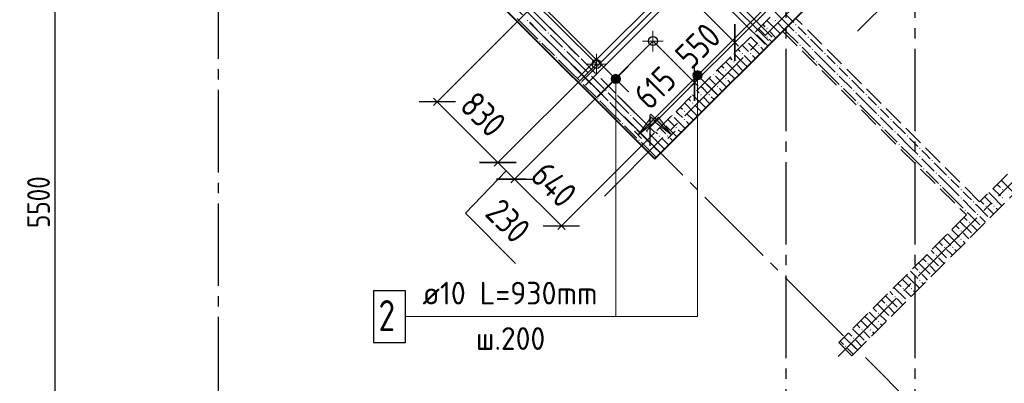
# Model space of a CAD drawing. Header units: millimetres. Extents: x 40580 to 1168286, y -220995 to 81020.
# Tile 146 of 194: x 458396 to 467934, y -118613 to -115087. Entities that reach past the tile are written whole.
import ezdxf

# ---------------------------------------------------------------- set-up
doc = ezdxf.new("R2010")
doc.units = ezdxf.units.MM
for name, pattern in [('______2', [270, 200, -70]), ('______5', [1100, 800, -100, 100, -100]), ('CENTER', [2, 1.25, -0.25, 0.25, -0.25])]:
    doc.linetypes.add(name, pattern=pattern)
for name, color, linetype, lineweight in [('Standard', 7, 'Continuous', 25), ('Обрамление проемов стержнями', 7, 'Continuous', 25), ('ОСИ', 7, 'CENTER', 15), ('Основная', 7, 'Continuous', 40), ('Позиционная метка линия выноска', 7, 'Continuous', 13), ('Позиционная метка номер позиции', 7, 'Continuous', 13), ('Примечания', 7, 'Continuous', 13), ('Размерная линия_ общее', 7, 'Continuous', 25)]:
    doc.layers.add(name, color=color, linetype=linetype, lineweight=lineweight)
doc.layers.add('ЖБ Стена верхний уровень', color=7, linetype='______2', true_color=0x656565)
doc.layers.add('Тонкие', color=7, linetype='Continuous')
doc.styles.add('GOST 2.304-81', font='txt')
doc.styles.add('ISOCPEUR', font='isocpeur.ttf')
doc.dimstyles.new('СПДС', dxfattribs={"dimscale": 125, "dimtxt": 250, "dimasz": 250, "dimexe": 50, "dimexo": 10, "dimgap": 100, "dimtad": 1, "dimdec": 0, "dimtxsty": 'GOST 2.304-81', "dimblk": 'OBLIQUE', "dimcen": 250, "dimdle": 50, "dimadec": 0, "dimazin": 2, "dimtfac": 0.75, "dimtdec": 0, "dimtmove": 1, "dimatfit": 3, "dimfxl": 1, "dimtfill": 1, "dimtolj": 1, "dimarcsym": 1})

# ---------------------------------------------------------------- blocks, each defined once
blk = doc.blocks.new('_OBLIQUE')
at = {"color": 0, "linetype": 'ByBlock'}
blk.add_line((-0.5, -0.5), (0.5, 0.5), dxfattribs=at)
blk = doc.blocks.new('*D17464')
at = {"layer": 'Defpoints', "color": 0}
for p in [(464919.6, -114905.3), (464530.7, -115294.2)]:
    blk.add_point(p, dxfattribs=at)
at = {"layer": 'Тонкие', "color": 0, "lineweight": -2}
for p, q in [((464926.7, -114912.4), (465358.7, -115344.4)), ((464537.8, -115301.3), (464969.7, -115733.3)), ((464899, -115733.3), (465358.7, -115273.7))]:
    blk.add_line(p, q, dxfattribs=at)
at = {"layer": 'Тонкие', "color": 0, "lineweight": -2, "xscale": 250, "yscale": 250, "zscale": 250}
for p, rotation in [((465323.3, -115309), 44.99999999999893), ((464934.4, -115697.9), 224.9999999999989)]:
    blk.add_blockref('_OBLIQUE', p, dxfattribs=dict(at, rotation=rotation))
at = {"layer": 'Тонкие', "color": 0, "insert": (464966.1, -115340.7), "char_height": 250, "attachment_point": 5, "rotation": 45, "style": 'GOST 2.304-81', "bg_fill": 3, "box_fill_scale": 1.1, "bg_fill_color": 256, "bg_fill_true_color": 13158600, "bg_fill_transparency": 0}
blk.add_mtext('\\A1;550', dxfattribs=at)
at = {"layer": 'Defpoints', "color": 0}
blk.add_point((465323.3, -115309), dxfattribs=at)
blk = doc.blocks.new('*D17465')
at = {"layer": 'Defpoints', "color": 0}
for p in [(466166.1, -114037.6), (466380.4, -114251.9), (464919.6, -114905.3)]:
    blk.add_point(p, dxfattribs=at)
at = {"layer": 'Тонкие', "color": 0, "lineweight": -2}
for p, q in [((466173.2, -114044.7), (466415.8, -114287.2)), ((465287.9, -115344.4), (466415.8, -114216.5)), ((464926.7, -114912.4), (465358.7, -115344.4))]:
    blk.add_line(p, q, dxfattribs=at)
at = {"layer": 'Тонкие', "color": 0, "lineweight": -2, "xscale": 250, "yscale": 250, "zscale": 250}
for p, rotation in [((466380.4, -114251.9), 44.99999999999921), ((465323.3, -115309), 224.9999999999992)]:
    blk.add_blockref('_OBLIQUE', p, dxfattribs=dict(at, rotation=rotation))
at = {"layer": 'Тонкие', "color": 0, "insert": (465687.6, -114616.2), "char_height": 250, "attachment_point": 5, "rotation": 45, "style": 'GOST 2.304-81', "bg_fill": 3, "box_fill_scale": 1.1, "bg_fill_color": 256, "bg_fill_true_color": 13158600, "bg_fill_transparency": 0}
blk.add_mtext('\\A1;1495', dxfattribs=at)
blk = doc.blocks.new('*D17466')
at = {"layer": 'Defpoints', "color": 0}
for p in [(464530.7, -115294.2), (464934.4, -115697.9)]:
    blk.add_point(p, dxfattribs=at)
at = {"layer": 'Тонкие', "color": 0, "lineweight": -2}
for p, q in [((464537.8, -115301.3), (464969.7, -115733.3)), ((464464.2, -116168.1), (464969.7, -115662.6)), ((464188, -115821.2), (464534.9, -116168.1))]:
    blk.add_line(p, q, dxfattribs=at)
at = {"layer": 'Тонкие', "color": 0, "lineweight": -2, "xscale": 250, "yscale": 250, "zscale": 250}
for p, rotation in [((464934.4, -115697.9), 44.99999999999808), ((464499.5, -116132.8), 224.9999999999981)]:
    blk.add_blockref('_OBLIQUE', p, dxfattribs=dict(at, rotation=rotation))
at = {"layer": 'Тонкие', "color": 0, "insert": (464549.1, -115747.5), "char_height": 250, "attachment_point": 5, "rotation": 45, "style": 'GOST 2.304-81', "bg_fill": 3, "box_fill_scale": 1.1, "bg_fill_color": 256, "bg_fill_true_color": 13158600, "bg_fill_transparency": 0}
blk.add_mtext('\\A1;615', dxfattribs=at)
at = {"layer": 'Defpoints', "color": 0}
blk.add_point((464180.9, -115814.2), dxfattribs=at)
blk = doc.blocks.new('*D17467')
at = {"layer": 'Defpoints', "color": 0}
for p in [(463704.5, -113442.7), (464880.7, -114618.9), (463982.7, -115517)]:
    blk.add_point(p, dxfattribs=at)
at = {"layer": 'Тонкие', "color": 0, "lineweight": -2}
for p, q in [((462771.1, -114376.1), (463739.8, -113407.3)), ((464873.6, -114611.8), (463669.1, -113407.3)), ((463975.7, -115510), (462771.1, -114305.4))]:
    blk.add_line(p, q, dxfattribs=at)
at = {"layer": 'Тонкие', "color": 0, "lineweight": -2, "xscale": 250, "yscale": 250, "zscale": 250}
for p, rotation in [((463704.5, -113442.7), 45.00000000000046), ((462806.4, -114340.7), 225.0000000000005)]:
    blk.add_blockref('_OBLIQUE', p, dxfattribs=dict(at, rotation=rotation))
at = {"layer": 'Тонкие', "color": 0, "insert": (463114.3, -113701), "char_height": 250, "attachment_point": 5, "rotation": 45, "style": 'GOST 2.304-81', "bg_fill": 3, "box_fill_scale": 1.1, "bg_fill_color": 256, "bg_fill_true_color": 13158600, "bg_fill_transparency": 0}
blk.add_mtext('\\A1;1270', dxfattribs=at)
blk = doc.blocks.new('*D17469')
at = {"layer": 'Defpoints', "color": 0}
for p in [(462756.9, -114390.2), (463822.4, -115455.7), (463982.7, -115517)]:
    blk.add_point(p, dxfattribs=at)
at = {"layer": 'Тонкие', "color": 0, "lineweight": -2}
for p, q in [((462841.8, -114305.4), (462721.6, -114425.6)), ((463815.3, -115448.6), (462721.6, -114354.9)), ((463975.7, -115510), (462771.1, -114305.4)), ((462756.9, -114390.2), (462160.1, -114987.1))]:
    blk.add_line(p, q, dxfattribs=at)
at = {"layer": 'Тонкие', "color": 0, "lineweight": -2, "xscale": 250, "yscale": 250, "zscale": 250}
for p, rotation in [((462806.4, -114340.7), 225.0000000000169), ((462756.9, -114390.2), 45.00000000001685)]:
    blk.add_blockref('_OBLIQUE', p, dxfattribs=dict(at, rotation=rotation))
at = {"layer": 'Тонкие', "color": 0, "insert": (462177.8, -114651.2), "char_height": 250, "attachment_point": 5, "rotation": 45, "style": 'GOST 2.304-81', "bg_fill": 3, "box_fill_scale": 1.1, "bg_fill_color": 256, "bg_fill_true_color": 13158600, "bg_fill_transparency": 0}
blk.add_mtext('\\A1;70', dxfattribs=at)
blk = doc.blocks.new('*D17470')
at = {"layer": 'Defpoints', "color": 0}
for p in [(464530.7, -115294.2), (464548.4, -116181.7), (463643.3, -117086.7)]:
    blk.add_point(p, dxfattribs=at)
at = {"layer": 'Тонкие', "color": 0, "lineweight": -2}
for p, q in [((464523.6, -115301.3), (463155.4, -116669.5)), ((464541.3, -116188.7), (463608, -117122.1)), ((463155.4, -116598.8), (463678.7, -117122.1))]:
    blk.add_line(p, q, dxfattribs=at)
at = {"layer": 'Тонкие', "color": 0, "lineweight": -2, "xscale": 250, "yscale": 250, "zscale": 250}
for p, rotation in [((463190.8, -116634.2), 135.0000000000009), ((463643.3, -117086.7), 315.0000000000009)]:
    blk.add_blockref('_OBLIQUE', p, dxfattribs=dict(at, rotation=rotation))
at = {"layer": 'Тонкие', "color": 0, "insert": (463570.7, -116685.6), "char_height": 250, "attachment_point": 5, "rotation": 315, "style": 'GOST 2.304-81', "bg_fill": 3, "box_fill_scale": 1.1, "bg_fill_color": 256, "bg_fill_true_color": 13158600, "bg_fill_transparency": 0}
blk.add_mtext('\\A1;640', dxfattribs=at)
blk = doc.blocks.new('*D17471')
at = {"layer": 'Defpoints', "color": 0}
for p in [(464530.7, -115294.2), (463982.7, -115517), (463190.8, -116634.2)]:
    blk.add_point(p, dxfattribs=at)
at = {"layer": 'Тонкие', "color": 0, "lineweight": -2}
for p, q in [((464523.6, -115301.3), (463155.4, -116669.5)), ((463975.7, -115524.1), (462992.9, -116506.9)), ((462992.9, -116436.2), (463226.2, -116669.5)), ((462714.5, -116964.2), (463109.5, -116552.9)), ((463200.7, -117450.4), (462714.5, -116964.2))]:
    blk.add_line(p, q, dxfattribs=at)
at = {"layer": 'Тонкие', "color": 0, "lineweight": -2, "xscale": 250, "yscale": 250, "zscale": 250}
for p, rotation in [((463028.2, -116471.6), 135.0000000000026), ((463190.8, -116634.2), 315.0000000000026)]:
    blk.add_blockref('_OBLIQUE', p, dxfattribs=dict(at, rotation=rotation))
at = {"layer": 'Тонкие', "color": 0, "insert": (463127.2, -117037.7), "char_height": 250, "attachment_point": 5, "rotation": 315, "style": 'GOST 2.304-81', "bg_fill": 3, "box_fill_scale": 1.1, "bg_fill_color": 256, "bg_fill_true_color": 13158600, "bg_fill_transparency": 0}
blk.add_mtext('\\A1;230', dxfattribs=at)
blk = doc.blocks.new('*D17472')
at = {"layer": 'Defpoints', "color": 0}
for p in [(463346.3, -114979.6), (463982.7, -115517), (463028.2, -116471.6)]:
    blk.add_point(p, dxfattribs=at)
at = {"layer": 'Тонкие', "color": 0, "lineweight": -2}
for p, q in [((463339.2, -114986.7), (462405.9, -115920)), ((463975.7, -115524.1), (462992.9, -116506.9)), ((462405.9, -115849.3), (463063.6, -116506.9))]:
    blk.add_line(p, q, dxfattribs=at)
at = {"layer": 'Тонкие', "color": 0, "lineweight": -2, "xscale": 250, "yscale": 250, "zscale": 250}
for p, rotation in [((462441.3, -115884.6), 135.0000000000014), ((463028.2, -116471.6), 315.0000000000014)]:
    blk.add_blockref('_OBLIQUE', p, dxfattribs=dict(at, rotation=rotation))
at = {"layer": 'Тонкие', "color": 0, "insert": (462886.9, -116004.7), "char_height": 250, "attachment_point": 5, "rotation": 315, "style": 'GOST 2.304-81', "bg_fill": 3, "box_fill_scale": 1.1, "bg_fill_color": 256, "bg_fill_true_color": 13158600, "bg_fill_transparency": 0}
blk.add_mtext('\\A1;830', dxfattribs=at)
blk = doc.blocks.new('*D17473')
at = {"layer": 'Defpoints', "color": 0}
for p in [(466270.2, -113512.3), (466272.2, -113889.1), (466529.2, -114146.1)]:
    blk.add_point(p, dxfattribs=at)
at = {"layer": 'Тонкие', "color": 0, "lineweight": -2}
for p, q in [((466277.3, -113519.4), (466751.9, -113994)), ((466279.2, -113896.1), (466564.5, -114181.4)), ((466751.9, -113923.3), (466493.8, -114181.4)), ((467007.1, -114705.3), (466622.9, -114052.4)), ((466513.7, -115198.8), (467007.1, -114705.3))]:
    blk.add_line(p, q, dxfattribs=at)
at = {"layer": 'Тонкие', "color": 0, "lineweight": -2, "xscale": 250, "yscale": 250, "zscale": 250}
for p, rotation in [((466716.6, -113958.7), 45.00000000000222), ((466529.2, -114146.1), 225.0000000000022)]:
    blk.add_blockref('_OBLIQUE', p, dxfattribs=dict(at, rotation=rotation))
at = {"layer": 'Тонкие', "color": 0, "insert": (466590.8, -114782.4), "char_height": 250, "attachment_point": 5, "rotation": 45, "style": 'GOST 2.304-81', "bg_fill": 3, "box_fill_scale": 1.1, "bg_fill_color": 256, "bg_fill_true_color": 13158600, "bg_fill_transparency": 0}
blk.add_mtext('\\A1;265', dxfattribs=at)

msp = doc.modelspace()

# ---------------------------------------------------------------- hatches: boundary and pattern name
at = {"layer": 'ЖБ Стена верхний уровень', "linetype": 'Continuous', "lineweight": -3, "transparency": 33554687}
for points in [[(463309.3, -115095.3), (463315.8, -115088.8), (463322.3, -115095.3), (463315.8, -115101.8)], [(465709.3, -115095.3), (465715.8, -115088.8), (465722.3, -115095.3), (465715.8, -115101.8)], [(463509.3, -115215.3), (463515.8, -115208.8), (463522.3, -115215.3), (463515.8, -115221.8)], [(465518.5, -115211.6), (465522.3, -115215.3), (465515.8, -115221.8), (465512, -115218.1)], [(465629.3, -115175.3), (465635.8, -115168.8), (465642.3, -115175.3), (465635.8, -115181.8)], [(465909.3, -115135.3), (465915.8, -115128.8), (465922.3, -115135.3), (465915.8, -115141.8)], [(465909.3, -115215.3), (465915.8, -115208.8), (465922.3, -115215.3), (465915.8, -115221.8)], [(463429.3, -115295.3), (463435.8, -115288.8), (463442.3, -115295.3), (463435.8, -115301.8)], [(465438.5, -115291.6), (465442.3, -115295.3), (465435.8, -115301.8), (465432, -115298.1)], [(465629.3, -115255.3), (465635.8, -115248.8), (465642.3, -115255.3), (465635.8, -115261.8)], [(466029.3, -115255.3), (466035.8, -115248.8), (466042.3, -115255.3), (466035.8, -115261.8)], [(463549.3, -115335.3), (463555.8, -115328.8), (463562.3, -115335.3), (463555.8, -115341.8)], [(463669.3, -115375.3), (463675.8, -115368.8), (463682.3, -115375.3), (463675.8, -115381.8)], [(465389.3, -115415.3), (465395.8, -115408.8), (465402.3, -115415.3), (465395.8, -115421.8)], [(465469.3, -115415.3), (465475.8, -115408.8), (465482.3, -115415.3), (465475.8, -115421.8)], [(465549.3, -115335.3), (465555.8, -115328.8), (465562.3, -115335.3), (465555.8, -115341.8)], [(465949.3, -115335.3), (465955.8, -115328.8), (465962.3, -115335.3), (465955.8, -115341.8)], [(466069.3, -115375.3), (466075.8, -115368.8), (466082.3, -115375.3), (466075.8, -115381.8)], [(466189.3, -115415.3), (466195.8, -115408.8), (466202.3, -115415.3), (466195.8, -115421.8)], [(463589.3, -115455.3), (463595.8, -115448.8), (463602.3, -115455.3), (463595.8, -115461.8)], [(463709.3, -115495.3), (463715.8, -115488.8), (463722.3, -115495.3), (463715.8, -115501.8)], [(465309.3, -115495.3), (465315.8, -115488.8), (465322.3, -115495.3), (465315.8, -115501.8)], [(466109.3, -115495.3), (466115.8, -115488.8), (466122.3, -115495.3), (466115.8, -115501.8)], [(465229.3, -115575.3), (465235.8, -115568.8), (465242.3, -115575.3), (465235.8, -115581.8)], [(466309.3, -115535.3), (466315.8, -115528.8), (466322.3, -115535.3), (466315.8, -115541.8)], [(463829.3, -115695.3), (463835.8, -115688.8), (463842.3, -115695.3), (463835.8, -115701.8)], [(463909.3, -115615.3), (463915.8, -115608.8), (463922.3, -115615.3), (463915.8, -115621.8)], [(465038.5, -115691.6), (465042.3, -115695.3), (465035.8, -115701.8), (465032, -115698.1)], [(465118.5, -115611.6), (465122.3, -115615.3), (465115.8, -115621.8), (465112, -115618.1)], [(465229.3, -115655.3), (465235.8, -115648.8), (465242.3, -115655.3), (465235.8, -115661.8)], [(466309.3, -115615.3), (466315.8, -115608.8), (466322.3, -115615.3), (466315.8, -115621.8)], [(466429.3, -115655.3), (466435.8, -115648.8), (466442.3, -115655.3), (466435.8, -115661.8)], [(463949.3, -115735.3), (463955.8, -115728.8), (463962.3, -115735.3), (463955.8, -115741.8)], [(464069.3, -115775.3), (464075.8, -115768.8), (464082.3, -115775.3), (464075.8, -115781.8)], [(465149.3, -115735.3), (465155.8, -115728.8), (465162.3, -115735.3), (465155.8, -115741.8)], [(466349.3, -115735.3), (466355.8, -115728.8), (466362.3, -115735.3), (466355.8, -115741.8)], [(466469.3, -115775.3), (466475.8, -115768.8), (466482.3, -115775.3), (466475.8, -115781.8)], [(463989.3, -115855.3), (463995.8, -115848.8), (464002.3, -115855.3), (463995.8, -115861.8)], [(464989.3, -115815.3), (464995.8, -115808.8), (465002.3, -115815.3), (464995.8, -115821.8)], [(465069.3, -115815.3), (465075.8, -115808.8), (465082.3, -115815.3), (465075.8, -115821.8)], [(466589.3, -115815.3), (466595.8, -115808.8), (466602.3, -115815.3), (466595.8, -115821.8)], [(464109.3, -115895.3), (464115.8, -115888.8), (464122.3, -115895.3), (464115.8, -115901.8)], [(464829.3, -115975.3), (464835.8, -115968.8), (464842.3, -115975.3), (464835.8, -115981.8)], [(464909.3, -115895.3), (464915.8, -115888.8), (464922.3, -115895.3), (464915.8, -115901.8)], [(466509.3, -115895.3), (466515.8, -115888.8), (466522.3, -115895.3), (466515.8, -115901.8)], [(466709.3, -115935.3), (466715.8, -115928.8), (466722.3, -115935.3), (466715.8, -115941.8)], [(464309.3, -116015.3), (464315.8, -116008.8), (464322.3, -116015.3), (464315.8, -116021.8)], [(464718.5, -116011.6), (464722.3, -116015.3), (464715.8, -116021.8), (464712, -116018.1)], [(464829.3, -116055.3), (464835.8, -116048.8), (464842.3, -116055.3), (464835.8, -116061.8)], [(466709.3, -116015.3), (466715.8, -116008.8), (466722.3, -116015.3), (466715.8, -116021.8)], [(466829.3, -116055.3), (466835.8, -116048.8), (466842.3, -116055.3), (466835.8, -116061.8)], [(464229.3, -116095.3), (464235.8, -116088.8), (464242.3, -116095.3), (464235.8, -116101.8)], [(464349.3, -116135.3), (464355.8, -116128.8), (464362.3, -116135.3), (464355.8, -116141.8)], [(464469.3, -116175.3), (464475.8, -116168.8), (464482.3, -116175.3), (464475.8, -116181.8)], [(464638.5, -116091.6), (464642.3, -116095.3), (464635.8, -116101.8), (464632, -116098.1)], [(464749.3, -116135.3), (464755.8, -116128.8), (464762.3, -116135.3), (464755.8, -116141.8)], [(466749.3, -116135.3), (466755.8, -116128.8), (466762.3, -116135.3), (466755.8, -116141.8)], [(466869.3, -116175.3), (466875.8, -116168.8), (466882.3, -116175.3), (466875.8, -116181.8)], [(464389.3, -116255.3), (464395.8, -116248.8), (464402.3, -116255.3), (464395.8, -116261.8)], [(464589.3, -116215.3), (464595.8, -116208.8), (464602.3, -116215.3), (464595.8, -116221.8)], [(464669.3, -116215.3), (464675.8, -116208.8), (464682.3, -116215.3), (464675.8, -116221.8)], [(466989.3, -116215.3), (466995.8, -116208.8), (467002.3, -116215.3), (466995.8, -116221.8)], [(464509.3, -116295.3), (464515.8, -116288.8), (464522.3, -116295.3), (464515.8, -116301.8)], [(466909.3, -116295.3), (466915.8, -116288.8), (466922.3, -116295.3), (466915.8, -116301.8)], [(467109.3, -116335.3), (467115.8, -116328.8), (467122.3, -116335.3), (467115.8, -116341.8)], [(467109.3, -116415.3), (467115.8, -116408.8), (467122.3, -116415.3), (467115.8, -116421.8)], [(467229.3, -116455.3), (467235.8, -116448.8), (467242.3, -116455.3), (467235.8, -116461.8)], [(467149.3, -116535.3), (467155.8, -116528.8), (467162.3, -116535.3), (467155.8, -116541.8)], [(467269.3, -116575.3), (467275.8, -116568.8), (467282.3, -116575.3), (467275.8, -116581.8)], [(467389.3, -116615.3), (467395.8, -116608.8), (467402.3, -116615.3), (467395.8, -116621.8)], [(467309.3, -116695.3), (467315.8, -116688.8), (467322.3, -116695.3), (467315.8, -116701.8)], [(467509.3, -116735.3), (467515.8, -116728.8), (467522.3, -116735.3), (467515.8, -116741.8)], [(467909.3, -116735.3), (467915.8, -116728.8), (467922.3, -116735.3), (467915.8, -116741.8)], [(467509.3, -116815.3), (467515.8, -116808.8), (467522.3, -116815.3), (467515.8, -116821.8)], [(467909.3, -116815.3), (467915.8, -116808.8), (467922.3, -116815.3), (467915.8, -116821.8)], [(467549.3, -116935.3), (467555.8, -116928.8), (467562.3, -116935.3), (467555.8, -116941.8)], [(467629.3, -116855.3), (467635.8, -116848.8), (467642.3, -116855.3), (467635.8, -116861.8)], [(467749.3, -116895.3), (467755.8, -116888.8), (467762.3, -116895.3), (467755.8, -116901.8)], [(467829.3, -116895.3), (467835.8, -116888.8), (467842.3, -116895.3), (467835.8, -116901.8)], [(467669.3, -116975.3), (467675.8, -116968.8), (467682.3, -116975.3), (467675.8, -116981.8)], [(467589.3, -117055.3), (467595.8, -117048.8), (467602.3, -117055.3), (467595.8, -117061.8)], [(467509.3, -117135.3), (467515.8, -117128.8), (467522.3, -117135.3), (467515.8, -117141.8)], [(467509.3, -117215.3), (467515.8, -117208.8), (467522.3, -117215.3), (467515.8, -117221.8)], [(467349.3, -117295.3), (467355.8, -117288.8), (467362.3, -117295.3), (467355.8, -117301.8)], [(467429.3, -117295.3), (467435.8, -117288.8), (467442.3, -117295.3), (467435.8, -117301.8)], [(467269.3, -117375.3), (467275.8, -117368.8), (467282.3, -117375.3), (467275.8, -117381.8)], [(467189.3, -117455.3), (467195.8, -117448.8), (467202.3, -117455.3), (467195.8, -117461.8)], [(467109.3, -117535.3), (467115.8, -117528.8), (467122.3, -117535.3), (467115.8, -117541.8)], [(466949.3, -117695.3), (466955.8, -117688.8), (466962.3, -117695.3), (466955.8, -117701.8)], [(467029.3, -117695.3), (467035.8, -117688.8), (467042.3, -117695.3), (467035.8, -117701.8)], [(467109.3, -117615.3), (467115.8, -117608.8), (467122.3, -117615.3), (467115.8, -117621.8)], [(466869.3, -117775.3), (466875.8, -117768.8), (466882.3, -117775.3), (466875.8, -117781.8)], [(466789.3, -117855.3), (466795.8, -117848.8), (466802.3, -117855.3), (466795.8, -117861.8)], [(466709.3, -117935.3), (466715.8, -117928.8), (466722.3, -117935.3), (466715.8, -117941.8)], [(466709.3, -118015.3), (466715.8, -118008.8), (466722.3, -118015.3), (466715.8, -118021.8)], [(466469.3, -118175.3), (466475.8, -118168.8), (466482.3, -118175.3), (466475.8, -118181.8)], [(466549.3, -118095.3), (466555.8, -118088.8), (466562.3, -118095.3), (466555.8, -118101.8)], [(466629.3, -118095.3), (466635.8, -118088.8), (466642.3, -118095.3), (466635.8, -118101.8)], [(466389.3, -118255.3), (466395.8, -118248.8), (466402.3, -118255.3), (466395.8, -118261.8)]]:
    msp.add_hatch(color=7, dxfattribs=at).paths.add_polyline_path(points, flags=16)
at = {"layer": 'Позиционная метка линия выноска', "linetype": 'Continuous', "lineweight": 13, "transparency": 33554687}
for points in [[(464555.5, -116075.6), (464385.8, -116202.8), (464513, -116033.1)], [(464583.7, -116033.1), (464711, -116202.8), (464541.3, -116075.6)]]:
    msp.add_hatch(color=7, dxfattribs=at).paths.add_polyline_path(points, flags=16)
at = {"layer": 'Позиционная метка номер позиции', "linetype": 'Continuous', "lineweight": 13, "transparency": 33554687}
for points in [[(464984.5, -115587.9), (464939.5, -115587.9), (464923.4, -115604.1)], [(464984.5, -115587.9), (464923.4, -115604.1), (465000.7, -115604.1)], [(464939.5, -115587.9), (464984.5, -115587.9), (464962, -115581.6)], [(464208.8, -115639.4), (464131.4, -115639.4), (464125.1, -115661.9)], [(464208.8, -115639.4), (464125.1, -115661.9), (464215.1, -115661.9)], [(464215.1, -115661.9), (464125.1, -115661.9), (464131.4, -115684.4)], [(464192.6, -115623.2), (464147.6, -115623.2), (464131.4, -115639.4)], [(464192.6, -115623.2), (464131.4, -115639.4), (464208.8, -115639.4)], [(464215.1, -115661.9), (464131.4, -115684.4), (464208.8, -115684.4)], [(464208.8, -115684.4), (464131.4, -115684.4), (464147.6, -115700.6)], [(464147.6, -115623.2), (464192.6, -115623.2), (464170.1, -115616.9)], [(464208.8, -115684.4), (464147.6, -115700.6), (464192.6, -115700.6)], [(465000.7, -115604.1), (464923.4, -115604.1), (464917, -115626.6)], [(465000.7, -115604.1), (464917, -115626.6), (465007, -115626.6)], [(465007, -115626.6), (464917, -115626.6), (464923.4, -115649.1)], [(465007, -115626.6), (464923.4, -115649.1), (465000.7, -115649.1)], [(465000.7, -115649.1), (464923.4, -115649.1), (464939.5, -115665.3)], [(465000.7, -115649.1), (464939.5, -115665.3), (464984.5, -115665.3)], [(464984.5, -115665.3), (464939.5, -115665.3), (464962, -115671.6)], [(464192.6, -115700.6), (464147.6, -115700.6), (464170.1, -115706.9)]]:
    msp.add_hatch(color=7, dxfattribs=at).paths.add_polyline_path(points)

# ---------------------------------------------------------------- linework, layer by layer
at = {"color": 7, "linetype": 'Continuous', "lineweight": 25, "transparency": 33554687}
for p, q in [((463993.3, -115838.7), (464290.3, -115541.7)), ((465138.8, -115803.3), (464841.8, -115506.4))]:
    msp.add_line(p, q, dxfattribs=at)
msp.add_lwpolyline([(461822.3, -118216), (462132.3, -118216), (462132.3, -117716), (461822.3, -117716), (461822.3, -118216)], dxfattribs=at)
at = {"layer": 'Standard', "color": 7, "linetype": 'Continuous', "lineweight": -3, "transparency": 33554687}
msp.add_lwpolyline([(458738.8, -119598.4), (458738.8, -117169.8), (458738.8, -117169.8), (458738.8, -114098.4)], dxfattribs=at)
at = {"layer": 'ЖБ Стена верхний уровень', "color": 251, "linetype": '______2', "lineweight": -3, "true_color": 0x656565, "transparency": 33554687}
for p, q in [((472545.8, -112002.7), (467695, -116853.4)), ((466457.6, -118345.4), (472673, -112129.9)), ((466429.3, -114300.8), (464548.4, -116181.7)), ((463091.7, -114979.6), (463219, -115106.9)), ((464548.4, -116181.7), (463346.3, -114979.6)), ((463219, -115106.9), (464421.1, -116308.9)), ((467695, -116853.4), (465913.1, -115071.5)), ((464548.4, -116436.2), (465785.8, -115198.8)), ((465785.8, -115198.8), (467567.7, -116980.7)), ((464421.1, -116308.9), (464548.4, -116436.2)), ((467567.7, -116980.7), (466330.3, -118218.1)), ((466330.3, -118218.1), (466457.6, -118345.4))]:
    msp.add_line(p, q, dxfattribs=at)
at = {"layer": 'ЖБ Стена верхний уровень', "color": 9, "linetype": 'Continuous', "lineweight": -3, "true_color": 0xc7c7c7, "transparency": 33554687}
for p, q in [((463415.8, -115115.3), (463295.8, -114995.3)), ((465815.8, -115115.3), (465715.3, -115014.8)), ((463335.8, -115195.3), (463215.8, -115075.3)), ((463335.8, -115115.3), (463415.8, -115195.3)), ((463415.8, -115115.3), (463495.8, -115195.3)), ((465735.8, -115195.3), (465635.3, -115094.8)), ((465735.8, -115115.3), (465802.5, -115182.1)), ((465815.8, -115035.3), (465882.5, -115102.1)), ((465815.8, -115115.3), (465842.5, -115142.1)), ((465882.5, -115102.1), (465895.8, -115115.3)), ((463335.8, -115195.3), (463415.8, -115275.3)), ((463415.8, -115195.3), (463535.8, -115315.3)), ((465575.8, -115195.3), (465555.2, -115174.8)), ((465615.8, -115235.3), (465575.8, -115195.3)), ((465595.3, -115134.8), (465615.8, -115155.3)), ((465655.8, -115195.3), (465722.5, -115262.1)), ((465735.8, -115195.3), (465762.5, -115222.1)), ((465802.5, -115182.1), (465815.8, -115195.3)), ((465815.8, -115195.3), (465935.8, -115315.3)), ((465842.5, -115142.1), (465895.8, -115195.3)), ((465975.8, -115195.3), (465935.8, -115155.3)), ((466015.8, -115235.3), (465975.8, -115195.3)), ((463535.8, -115235.3), (463655.8, -115355.3)), ((465475.2, -115254.8), (465535.8, -115315.3)), ((465535.8, -115235.3), (465642.5, -115342.1)), ((465655.8, -115275.3), (465682.5, -115302.1)), ((465935.8, -115235.3), (466055.8, -115355.3)), ((466055.8, -115275.3), (466175.8, -115395.3)), ((463455.8, -115315.3), (463575.8, -115435.3)), ((463575.8, -115355.3), (463695.8, -115475.3)), ((463815.8, -115515.3), (463695.8, -115395.3)), ((465355.2, -115374.8), (465375.8, -115395.3)), ((465415.8, -115355.3), (465395.3, -115334.8)), ((465455.8, -115395.3), (465415.8, -115355.3)), ((465455.8, -115315.3), (465562.5, -115422.1)), ((465575.8, -115355.3), (465602.5, -115382.1)), ((465975.8, -115355.3), (466095.8, -115475.3)), ((466215.8, -115515.3), (466095.8, -115395.3)), ((463735.8, -115595.3), (463615.8, -115475.3)), ((465335.8, -115595.3), (465235.3, -115494.8)), ((465275.3, -115454.8), (465295.8, -115475.3)), ((465415.8, -115515.3), (465315.3, -115414.8)), ((465415.8, -115435.3), (465482.5, -115502.1)), ((465495.8, -115435.3), (465522.5, -115462.1)), ((466215.8, -115435.3), (466295.8, -115515.3)), ((463735.8, -115515.3), (463815.8, -115595.3)), ((463735.8, -115595.3), (463815.8, -115675.3)), ((463815.8, -115515.3), (463895.8, -115595.3)), ((463815.8, -115595.3), (463935.8, -115715.3)), ((465175.8, -115595.3), (465155.2, -115574.8)), ((465215.8, -115635.3), (465175.8, -115595.3)), ((465195.3, -115534.8), (465215.8, -115555.3)), ((465255.8, -115595.3), (465322.5, -115662.1)), ((465335.8, -115515.3), (465402.5, -115582.1)), ((465335.8, -115595.3), (465362.5, -115622.1)), ((465415.8, -115515.3), (465442.5, -115542.1)), ((466135.8, -115515.3), (466215.8, -115595.3)), ((466215.8, -115515.3), (466295.8, -115595.3)), ((466215.8, -115595.3), (466335.8, -115715.3)), ((466375.8, -115595.3), (466335.8, -115555.3)), ((466415.8, -115635.3), (466375.8, -115595.3)), ((463935.8, -115635.3), (464055.8, -115755.3)), ((465075.3, -115654.8), (465135.8, -115715.3)), ((465135.8, -115635.3), (465242.5, -115742.1)), ((465255.8, -115675.3), (465282.5, -115702.1)), ((466335.8, -115635.3), (466455.8, -115755.3)), ((466455.8, -115675.3), (466575.8, -115795.3)), ((463855.8, -115715.3), (463975.8, -115835.3)), ((463975.8, -115755.3), (464095.8, -115875.3)), ((464955.2, -115774.8), (464975.8, -115795.3)), ((465015.8, -115755.3), (464995.3, -115734.8)), ((465055.8, -115795.3), (465015.8, -115755.3)), ((465055.8, -115715.3), (465162.5, -115822.1)), ((465175.8, -115755.3), (465202.5, -115782.1)), ((466375.8, -115755.3), (466495.8, -115875.3)), ((464135.8, -115995.3), (464015.8, -115875.3)), ((464215.8, -115915.3), (464095.8, -115795.3)), ((464875.3, -115854.8), (464895.8, -115875.3)), ((465015.8, -115915.3), (464915.3, -115814.8)), ((465015.8, -115835.3), (465082.5, -115902.1)), ((465095.8, -115835.3), (465122.5, -115862.1)), ((466615.8, -115915.3), (466495.8, -115795.3)), ((466615.8, -115835.3), (466695.8, -115915.3)), ((464135.8, -115915.3), (464215.8, -115995.3)), ((464215.8, -115915.3), (464295.8, -115995.3)), ((464775.8, -115995.3), (464755.2, -115974.8)), ((464795.3, -115934.8), (464815.8, -115955.3)), ((464935.8, -115995.3), (464835.3, -115894.8)), ((464935.8, -115915.3), (465002.5, -115982.1)), ((465015.8, -115915.3), (465042.5, -115942.1)), ((466535.8, -115915.3), (466615.8, -115995.3)), ((466615.8, -115915.3), (466695.8, -115995.3)), ((466775.8, -115995.3), (466735.8, -115955.3)), ((464135.8, -115995.3), (464215.8, -116075.3)), ((464215.8, -115995.3), (464335.8, -116115.3)), ((464335.8, -116035.3), (464455.8, -116155.3)), ((464675.3, -116054.8), (464735.8, -116115.3)), ((464735.8, -116035.3), (464842.5, -116142.1)), ((464815.8, -116035.3), (464775.8, -115995.3)), ((464855.8, -115995.3), (464922.5, -116062.1)), ((464855.8, -116075.3), (464882.5, -116102.1)), ((464935.8, -115995.3), (464962.5, -116022.1)), ((466615.8, -115995.3), (466735.8, -116115.3)), ((466735.8, -116035.3), (466855.8, -116155.3)), ((466815.8, -116035.3), (466775.8, -115995.3)), ((466855.8, -116075.3), (466975.8, -116195.3)), ((464255.8, -116115.3), (464375.8, -116235.3)), ((464375.8, -116155.3), (464475.2, -116254.8)), ((464615.8, -116155.3), (464595.3, -116134.8)), ((464655.8, -116195.3), (464615.8, -116155.3)), ((464655.8, -116115.3), (464762.5, -116222.1)), ((464775.8, -116155.3), (464802.5, -116182.1)), ((466775.8, -116155.3), (466895.8, -116275.3)), ((464475.3, -116254.8), (464495.8, -116275.3)), ((464515.2, -116214.8), (464495.8, -116195.3)), ((464615.8, -116315.3), (464515.3, -116214.8)), ((464555.2, -116174.8), (464575.8, -116195.3)), ((464615.8, -116235.3), (464682.5, -116302.1)), ((464695.8, -116235.3), (464722.5, -116262.1)), ((467015.8, -116315.3), (466895.8, -116195.3)), ((467015.8, -116235.3), (467095.8, -116315.3)), ((464435.3, -116294.8), (464415.8, -116275.3)), ((464535.8, -116395.3), (464435.3, -116294.8)), ((464535.8, -116315.3), (464602.5, -116382.1)), ((464615.8, -116315.3), (464642.5, -116342.1)), ((466935.8, -116315.3), (467015.8, -116395.3)), ((467015.8, -116315.3), (467095.8, -116395.3)), ((467175.8, -116395.3), (467135.8, -116355.3)), ((464535.8, -116395.3), (464562.5, -116422.1)), ((467015.8, -116395.3), (467135.8, -116515.3)), ((467135.8, -116435.3), (467255.8, -116555.3)), ((467215.8, -116435.3), (467175.8, -116395.3)), ((467255.8, -116475.3), (467375.8, -116595.3)), ((467175.8, -116555.3), (467295.8, -116675.3)), ((467415.8, -116715.3), (467295.8, -116595.3)), ((467415.8, -116635.3), (467495.8, -116715.3)), ((467904.4, -116644), (468015.8, -116755.3)), ((467335.8, -116715.3), (467415.8, -116795.3)), ((467415.8, -116715.3), (467495.8, -116795.3)), ((467824.4, -116724), (467895.8, -116795.3)), ((467864.4, -116684), (467895.8, -116715.3)), ((467415.8, -116795.3), (467535.8, -116915.3)), ((467575.8, -116795.3), (467535.8, -116755.3)), ((467535.8, -116835.3), (467624.4, -116924)), ((467615.8, -116835.3), (467575.8, -116795.3)), ((467744.4, -116804), (467815.8, -116875.3)), ((467784.4, -116764), (467815.8, -116795.3)), ((467815.8, -116795.3), (467911.7, -116891.3)), ((467624.4, -116924), (467655.8, -116955.3)), ((467655.8, -116875.3), (467664.4, -116884)), ((467664.4, -116884), (467775.8, -116995.3)), ((467704.4, -116844), (467735.8, -116875.3)), ((467815.8, -116955.3), (467775.8, -116915.3)), ((467855.8, -116915.3), (467871.7, -116931.3)), ((467544.4, -117004), (467575.8, -117035.3)), ((467575.8, -116955.3), (467584.4, -116964)), ((467584.4, -116964), (467695.8, -117075.3)), ((467751.7, -117051.3), (467695.8, -116995.3)), ((467831.7, -116971.3), (467815.8, -116955.3)), ((467424.4, -117124), (467495.8, -117195.3)), ((467464.4, -117084), (467495.8, -117115.3)), ((467504.4, -117044), (467615.8, -117155.3)), ((467671.7, -117131.3), (467615.8, -117075.3)), ((467344.4, -117204), (467415.8, -117275.3)), ((467384.4, -117164), (467415.8, -117195.3)), ((467415.8, -117195.3), (467511.7, -117291.3)), ((467575.8, -117195.3), (467535.8, -117155.3)), ((467591.7, -117211.3), (467575.8, -117195.3)), ((467264.4, -117284), (467375.8, -117395.3)), ((467304.4, -117244), (467335.8, -117275.3)), ((467415.8, -117355.3), (467375.8, -117315.3)), ((467455.8, -117315.3), (467471.7, -117331.3)), ((467535.8, -117235.3), (467551.7, -117251.3)), ((467144.4, -117404), (467175.8, -117435.3)), ((467184.4, -117364), (467295.8, -117475.3)), ((467224.4, -117324), (467255.8, -117355.3)), ((467351.7, -117451.3), (467295.8, -117395.3)), ((467431.7, -117371.3), (467415.8, -117355.3)), ((467064.4, -117484), (467095.8, -117515.3)), ((467104.4, -117444), (467215.8, -117555.3)), ((467271.7, -117531.3), (467215.8, -117475.3)), ((466944.4, -117604), (467015.8, -117675.3)), ((466984.4, -117564), (467015.8, -117595.3)), ((467015.8, -117595.3), (467111.7, -117691.3)), ((467024.4, -117524), (467095.8, -117595.3)), ((467175.8, -117595.3), (467135.8, -117555.3)), ((467191.7, -117611.3), (467175.8, -117595.3)), ((466864.4, -117684), (466975.8, -117795.3)), ((466904.4, -117644), (466935.8, -117675.3)), ((467135.8, -117635.3), (467151.7, -117651.3)), ((466784.4, -117764), (466895.8, -117875.3)), ((466824.4, -117724), (466855.8, -117755.3)), ((467015.8, -117755.3), (466975.8, -117715.3)), ((467031.7, -117771.3), (467015.8, -117755.3)), ((467055.8, -117715.3), (467071.7, -117731.3)), ((466664.4, -117884), (466695.8, -117915.3)), ((466704.4, -117844), (466815.8, -117955.3)), ((466744.4, -117804), (466775.8, -117835.3)), ((466871.7, -117931.3), (466815.8, -117875.3)), ((466951.7, -117851.3), (466895.8, -117795.3)), ((466584.4, -117964), (466615.8, -117995.3)), ((466624.4, -117924), (466695.8, -117995.3)), ((466775.8, -117995.3), (466735.8, -117955.3)), ((466504.4, -118044), (466535.8, -118075.3)), ((466544.4, -118004), (466615.8, -118075.3)), ((466615.8, -117995.3), (466711.7, -118091.3)), ((466735.8, -118035.3), (466751.7, -118051.3)), ((466791.7, -118011.3), (466775.8, -117995.3)), ((466384.4, -118164), (466495.8, -118275.3)), ((466424.4, -118124), (466455.8, -118155.3)), ((466464.4, -118084), (466575.8, -118195.3)), ((466615.8, -118155.3), (466575.8, -118115.3)), ((466631.7, -118171.3), (466615.8, -118155.3)), ((466655.8, -118115.3), (466671.7, -118131.3)), ((466344.4, -118204), (466375.8, -118235.3)), ((466551.7, -118251.3), (466495.8, -118195.3)), ((466471.7, -118331.3), (466415.8, -118275.3))]:
    msp.add_line(p, q, dxfattribs=at)
at = {"layer": 'ОСИ', "color": 8, "linetype": '______5', "lineweight": -3, "transparency": 33554687}
for p, q in [((465818.8, -87868.4), (465818.8, -121308.4)), ((467068.8, -87868.4), (467068.8, -121308.4)), ((460318.8, -88268.4), (460318.8, -121308.4)), ((464060.5, -116796.8), (472329.4, -108527.9)), ((466323.2, -118352.5), (474238.6, -110437.1)), ((467932.7, -119707.4), (461045.7, -112820.4))]:
    msp.add_line(p, q, dxfattribs=at)
at = {"layer": 'Основная', "transparency": 33554687}
for p, q in [((464548.4, -116436.2), (468359.7, -112624.9)), ((461981.6, -113869.4), (464548.4, -116436.2))]:
    msp.add_line(p, q, dxfattribs=at)
at = {"layer": 'Позиционная метка линия выноска', "color": 251, "linetype": 'Continuous', "lineweight": 13, "true_color": 0x494949, "transparency": 33554687}
for p, q in [((464385.8, -116202.8), (464513, -116033.1)), ((464555.5, -116075.6), (464385.8, -116202.8)), ((464513, -116033.1), (464555.5, -116075.6)), ((464534.2, -116054.4), (464544.9, -116043.7)), ((464541.3, -116075.6), (464583.7, -116033.1)), ((464711, -116202.8), (464541.3, -116075.6)), ((464562.5, -116054.4), (464551.9, -116043.7)), ((464583.7, -116033.1), (464711, -116202.8)), ((464350.4, -116167.5), (464421.1, -116238.2)), ((464746.4, -116167.5), (464675.7, -116238.2)), ((464385.8, -116202.8), (464385.8, -116202.8)), ((464385.8, -116202.8), (464385.8, -116202.8)), ((464385.8, -116202.8), (464385.8, -116202.8)), ((464711, -116202.8), (464711, -116202.8)), ((464711, -116202.8), (464711, -116202.8)), ((464711, -116202.8), (464711, -116202.8))]:
    msp.add_line(p, q, dxfattribs=at)
for points in [[(464711, -116202.8), (462377.6, -113869.4), (463821.6, -112425.4), (463270, -111873.9), (467808.2, -107335.7)], [(464385.8, -116202.8), (468175.8, -112412.8), (470085, -114321.9), (472277.1, -112129.9), (467482.9, -107335.7)]]:
    msp.add_lwpolyline(points, dxfattribs=at)
at = {"layer": 'Позиционная метка номер позиции', "color": 7, "linetype": 'Continuous', "lineweight": 13, "transparency": 33554687}
for p, q in [((464962, -115581.6), (464962, -115581.6)), ((464125.1, -115661.9), (464125.1, -115661.9)), ((464170.1, -115616.9), (464170.1, -115616.9)), ((464215.1, -115661.9), (464215.1, -115661.9)), ((464917, -115626.6), (464917, -115626.6)), ((464962, -115671.6), (464962, -115671.6)), ((465007, -115626.6), (465007, -115626.6)), ((464170.1, -115706.9), (464170.1, -115706.9))]:
    msp.add_line(p, q, dxfattribs=at)
for points in [[(464962, -115626.6), (464962, -117966), (462132.3, -117966)], [(464170.1, -115661.9), (464170.1, -117966), (462132.3, -117966)]]:
    msp.add_lwpolyline(points, dxfattribs=at)
for centre in [(464962, -115626.6), (464170.1, -115661.9)]:
    msp.add_circle(centre, 45, dxfattribs=at)

# ---------------------------------------------------------------- texts
at = {"color": 7, "linetype": 'Continuous', "lineweight": 13, "transparency": 33554687, "attachment_point": 7, "style": 'ISOCPEUR'}
for s, insert, char_height, width in [('\\W0.96;ø10 L=930mm ', (462298.2, -117848.7), 220, 1997.586), ('\\W0.78;2', (461872.3, -118106), 300, 326.853), ('\\W0.95;ш.200 ', (462815.2, -118288.7), 220, 962.814)]:
    msp.add_mtext(s, dxfattribs=dict(at, insert=insert, char_height=char_height, width=width))
at = {"layer": 'Standard', "color": 7, "linetype": 'Continuous', "lineweight": 25, "transparency": 33554687, "insert": (458688.8, -117106.5), "char_height": 220, "width": 641.476, "attachment_point": 7, "rotation": 90, "style": 'GOST 2.304-81'}
msp.add_mtext('5500', dxfattribs=at)

# ---------------------------------------------------------------- next in the draw order: dimensions: what is measured, and where the dimension line sits
at = {"layer": 'Тонкие'}
dim = msp.add_linear_dim(base=(465323.3, -115309), p1=(464530.7, -115294.2), p2=(464919.6, -114905.3), angle=45, dimstyle='СПДС', override={"dimscale": 1}, dxfattribs=at)
dim.commit()
dim.dimension.update_dxf_attribs({"geometry": '*D17464', "text_midpoint": (465128.8, -115503.5), "dimtype": 160})

# ---------------------------------------------------------------- next in the draw order: dimensions: what is measured, and where the dimension line sits
dim = msp.add_linear_dim(base=(466380.4, -114251.9), p1=(464919.6, -114905.3), p2=(466166.1, -114037.6), angle=45, dimstyle='СПДС', override={"dimscale": 1}, dxfattribs=at)
dim.commit()
dim.dimension.update_dxf_attribs({"geometry": '*D17465', "text_midpoint": (465687.6, -114616.2)})

# ---------------------------------------------------------------- next in the draw order: dimensions: what is measured, and where the dimension line sits
for base, p1, p2, angle, picture, middle in [((466529.2, -114146.1), (466270.2, -113512.3), (466272.2, -113889.1), 225, '*D17473', (466936.4, -114776)), ((464934.4, -115697.9), (464180.9, -115814.2), (464530.7, -115294.2), 45, '*D17466', (464717, -115915.4))]:
    dim = msp.add_linear_dim(base=base, p1=p1, p2=p2, angle=angle, dimstyle='СПДС', override={"dimscale": 1}, dxfattribs=at)
    dim.commit()
    dim.dimension.update_dxf_attribs({"geometry": picture, "text_midpoint": middle, "dimtype": 160})

# ---------------------------------------------------------------- next in the draw order: dimensions: what is measured, and where the dimension line sits
dim = msp.add_linear_dim(base=(463704.5, -113442.7), p1=(463982.7, -115517), p2=(464880.7, -114618.9), angle=45, dimstyle='СПДС', override={"dimscale": 1}, dxfattribs=at)
dim.commit()
dim.dimension.update_dxf_attribs({"geometry": '*D17467', "text_midpoint": (463280.2, -113867), "dimtype": 160})

# ---------------------------------------------------------------- next in the draw order: dimensions: what is measured, and where the dimension line sits
dim = msp.add_linear_dim(base=(462756.9, -114390.2), p1=(463982.7, -115517), p2=(463822.4, -115455.7), angle=45, dimstyle='СПДС', override={"dimscale": 1}, dxfattribs=at)
dim.commit()
dim.dimension.update_dxf_attribs({"geometry": '*D17469', "text_midpoint": (462362.6, -114836), "dimtype": 160})

# ---------------------------------------------------------------- next in the draw order: dimensions: what is measured, and where the dimension line sits
dim = msp.add_linear_dim(base=(463643.3, -117086.7), p1=(464530.7, -115294.2), p2=(464548.4, -116181.7), angle=315, dimstyle='СПДС', override={"dimscale": 1}, dxfattribs=at)
dim.commit()
dim.dimension.update_dxf_attribs({"geometry": '*D17470', "text_midpoint": (463406.5, -116849.8), "dimtype": 160})

# ---------------------------------------------------------------- next in the draw order: dimensions: what is measured, and where the dimension line sits
dim = msp.add_linear_dim(base=(463190.8, -116634.2), p1=(463982.7, -115517), p2=(464530.7, -115294.2), angle=315, dimstyle='СПДС', override={"dimscale": 1}, dxfattribs=at)
dim.commit()
dim.dimension.update_dxf_attribs({"geometry": '*D17471', "text_midpoint": (462785.3, -117034.9), "dimtype": 160})

# ---------------------------------------------------------------- next in the draw order: linework, layer by layer
msp.add_circle((464530.7, -115294.2), 42.5)
at = {"layer": 'Обрамление проемов стержнями', "color": 7, "linetype": 'Continuous', "lineweight": 25, "transparency": 33554687}
for p, q in [((464095.8, -113664.4), (465686.8, -115255.3)), ((464095.8, -113664.4), (465686.8, -115255.3)), ((464060.5, -113699.7), (465651.5, -115290.7)), ((464060.5, -113699.7), (465651.5, -115290.7))]:
    msp.add_line(p, q, dxfattribs=at)
at = {"layer": 'Примечания', "color": 7, "linetype": 'Continuous', "lineweight": 13, "transparency": 33554687}
for p, q in [((464530.7, -115394.2), (464530.7, -115194.2)), ((464630.7, -115294.2), (464430.7, -115294.2))]:
    msp.add_line(p, q, dxfattribs=at)
at = {"layer": 'Размерная линия_ общее', "color": 7, "linetype": 'Continuous', "lineweight": 18, "transparency": 33554687}
for p, q in [((464530.7, -115369.2), (464530.7, -115219.2)), ((464605.7, -115294.2), (464455.7, -115294.2))]:
    msp.add_line(p, q, dxfattribs=at)

# ---------------------------------------------------------------- next in the draw order: dimensions: what is measured, and where the dimension line sits
at = {"layer": 'Тонкие'}
dim = msp.add_linear_dim(base=(463028.2, -116471.6), p1=(463346.3, -114979.6), p2=(463982.7, -115517), angle=315, dimstyle='СПДС', override={"dimscale": 1}, dxfattribs=at)
dim.commit()
dim.dimension.update_dxf_attribs({"geometry": '*D17472', "text_midpoint": (462724.1, -116167.5), "dimtype": 160})

# ---------------------------------------------------------------- next in the draw order: linework, layer by layer
msp.add_circle((463982.7, -115517), 42.5)
at = {"layer": 'Обрамление проемов стержнями', "color": 7, "linetype": 'Continuous', "lineweight": 25, "transparency": 33554687}
msp.add_line((464025.1, -113735.1), (465616.1, -115326.1), dxfattribs=at)
msp.add_line((464025.1, -113735.1), (465616.1, -115326.1), dxfattribs=at)
for points in [[(463805.9, -115651.3), (465772.6, -113684.7), (465775.8, -113680.4), (465778.4, -113675.2), (465780, -113669.7), (465780.5, -113664.4), (465780, -113659), (465778.4, -113653.5), (465775.8, -113648.4), (465772.6, -113644.1), (465580.8, -113452.2)], [(463805.9, -115651.3), (465772.6, -113684.7), (465775.8, -113680.4), (465778.4, -113675.2), (465780, -113669.7), (465780.5, -113664.4), (465780, -113659), (465778.4, -113653.5), (465775.8, -113648.4), (465772.6, -113644.1), (465580.8, -113452.2)], [(463805.9, -115651.3), (465772.6, -113684.7), (465775.8, -113680.4), (465778.4, -113675.2), (465780, -113669.7), (465780.5, -113664.4), (465780, -113659), (465778.4, -113653.5), (465775.8, -113648.4), (465772.6, -113644.1), (465580.8, -113452.2)], [(463805.9, -115651.3), (465772.6, -113684.7), (465775.8, -113680.4), (465778.4, -113675.2), (465780, -113669.7), (465780.5, -113664.4), (465780, -113659), (465778.4, -113653.5), (465775.8, -113648.4), (465772.6, -113644.1), (465580.8, -113452.2)], [(463841.3, -115686.7), (465808, -113720), (465812.2, -113716.8), (465817.4, -113714.2), (465822.9, -113712.6), (465828.3, -113712.1), (465833.6, -113712.6), (465839.1, -113714.2), (465844.3, -113716.8), (465848.5, -113720), (466040.4, -113911.8)], [(463841.3, -115686.7), (465808, -113720), (465812.2, -113716.8), (465817.4, -113714.2), (465822.9, -113712.6), (465828.3, -113712.1), (465833.6, -113712.6), (465839.1, -113714.2), (465844.3, -113716.8), (465848.5, -113720), (466040.4, -113911.8)], [(463841.3, -115686.7), (465808, -113720), (465812.2, -113716.8), (465817.4, -113714.2), (465822.9, -113712.6), (465828.3, -113712.1), (465833.6, -113712.6), (465839.1, -113714.2), (465844.3, -113716.8), (465848.5, -113720), (466040.4, -113911.8)], [(463841.3, -115686.7), (465808, -113720), (465812.2, -113716.8), (465817.4, -113714.2), (465822.9, -113712.6), (465828.3, -113712.1), (465833.6, -113712.6), (465839.1, -113714.2), (465844.3, -113716.8), (465848.5, -113720), (466040.4, -113911.8)], [(463876.6, -115722), (465843.3, -113755.4), (465847.6, -113752.1), (465852.7, -113749.5), (465858.3, -113748), (465863.6, -113747.5), (465868.9, -113748), (465874.5, -113749.5), (465879.6, -113752.1), (465883.9, -113755.4), (466075.7, -113947.2)], [(463876.6, -115722), (465843.3, -113755.4), (465847.6, -113752.1), (465852.7, -113749.5), (465858.3, -113748), (465863.6, -113747.5), (465868.9, -113748), (465874.5, -113749.5), (465879.6, -113752.1), (465883.9, -113755.4), (466075.7, -113947.2)], [(463876.6, -115722), (465843.3, -113755.4), (465847.6, -113752.1), (465852.7, -113749.5), (465858.3, -113748), (465863.6, -113747.5), (465868.9, -113748), (465874.5, -113749.5), (465879.6, -113752.1), (465883.9, -113755.4), (466075.7, -113947.2)], [(463876.6, -115722), (465843.3, -113755.4), (465847.6, -113752.1), (465852.7, -113749.5), (465858.3, -113748), (465863.6, -113747.5), (465868.9, -113748), (465874.5, -113749.5), (465879.6, -113752.1), (465883.9, -113755.4), (466075.7, -113947.2)]]:
    msp.add_lwpolyline(points, dxfattribs=at)
at = {"layer": 'Примечания', "color": 7, "linetype": 'Continuous', "lineweight": 13, "transparency": 33554687}
for p, q in [((463982.7, -115617), (463982.7, -115417)), ((464082.7, -115517), (463882.7, -115517))]:
    msp.add_line(p, q, dxfattribs=at)
at = {"layer": 'Размерная линия_ общее', "color": 7, "linetype": 'Continuous', "lineweight": 18, "transparency": 33554687}
for p, q in [((463982.7, -115592), (463982.7, -115442)), ((464057.7, -115517), (463907.7, -115517))]:
    msp.add_line(p, q, dxfattribs=at)

doc.saveas('drawing.dxf')
